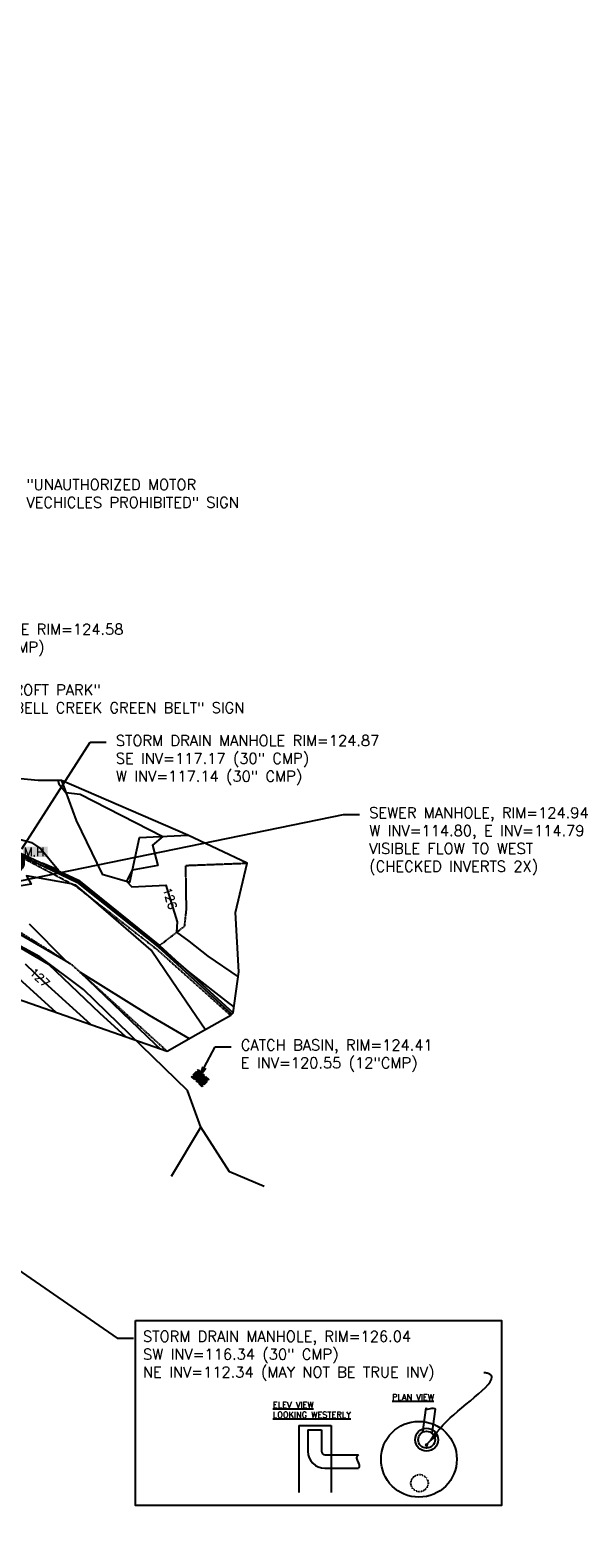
# Model space of a CAD drawing. Header units: feet. Extents: x 351431 to 355879, y 310968 to 329728.
# Tile 185 of 256: x 353644 to 353898, y 324004 to 324708. Entities that reach past the tile are written whole.
import ezdxf

# ---------------------------------------------------------------- set-up
doc = ezdxf.new("R2010")
doc.units = ezdxf.units.FT
doc.header["$MEASUREMENT"] = 0
doc.linetypes.add('D25', pattern=[0.375, 0.25, -0.125])
doc.linetypes.add('DASHED2', pattern=[0.375, 0.25, -0.125])
for name, color, linetype in [('ELTCH-EG1', 253, 'Continuous'), ('ELTCN-EG1', 251, 'Continuous'), ('ELTNB-EG1', 55, 'Continuous'), ('ELTT', 3, 'Continuous'), ('ELUG', 153, 'EGASRT'), ('ELYCB-BACK', 5, 'Continuous'), ('ELYCB-FL', 2, 'Continuous'), ('ELYSP', 1, 'D25'), ('ESMask', 155, 'Continuous'), ('ESUD', 5, 'Continuous'), ('ETFS', 6, 'Continuous'), ('ETIS', 2, 'Continuous'), ('ETTC', 252, 'Continuous'), ('ETUD', 4, 'Continuous'), ('ETUS', 2, 'Continuous')]:
    doc.layers.add(name, color=color, linetype=linetype)
doc.styles.add('ANNO-TOPO', font='simplex.shx')
doc.styles.add('L100', font='simplex', dxfattribs={"height": 5})
doc.styles.add('L80', font='simplex', dxfattribs={"height": 4})
doc.styles.add('ROMANSM', font='romansm.shx')
doc.linetypes.add('EGASRT', pattern='A,0.15,-0.07,0.15,-0.04,["G",ROMANSM,S=0.08,R=0,X=-0.005,Y=-0.04],-0.12,0.15,-0.07,0.15,-0.04,[")",ROMANSM,S=0.08,R=0,X=-0.09,Y=-0.04],-0.075', length=1.015)
doc.dimstyles.get("Standard").update_dxf_attribs({"dimscale": 100, "dimtxt": 0.18, "dimasz": 0.12, "dimexe": 0.09, "dimexo": 0.06, "dimgap": 0.09, "dimtad": 0, "dimtih": 1, "dimtoh": 1, "dimdec": 4, "dimzin": 0, "dimdsep": 46, "dimtxsty": 'L80', "dimcen": 0.09, "dimclrd": 256, "dimclre": 256, "dimadec": 5, "dimazin": 0, "dimtfac": 1, "dimtdec": 4, "dimtofl": 0, "dimtmove": 0, "dimatfit": 3, "dimfxl": 1, "dimtolj": 1, "dimtzin": 0, "dimarcsym": 0})

# ---------------------------------------------------------------- blocks, each defined once
blk = doc.blocks.new('ESUDCI')
for p, q in [((-0.068, 0.083), (-0.068, 0.091)), ((-0.068, 0.091), (-0.026, 0.091)), ((-0.068, 0.024), (-0.068, 0.067)), ((-0.06, 0.06), (-0.068, 0.06)), ((-0.063, 0.03), (-0.068, 0.03)), ((-0.068, 0), (-0.068, 0.008)), ((-0.026, 0), (-0.068, 0)), ((-0.026, 0.03), (-0.05, 0.03)), ((-0.023, 0.06), (-0.047, 0.06)), ((0.01, 0.03), (-0.013, 0.03)), ((-0.01, 0.091), (0.01, 0.091)), ((0.013, 0.06), (-0.01, 0.06)), ((0.01, 0), (-0.01, 0)), ((0.047, 0.03), (0.023, 0.03)), ((0.026, 0.091), (0.068, 0.091)), ((0.05, 0.06), (0.026, 0.06)), ((0.068, 0.03), (0.06, 0.03)), ((0.068, 0.06), (0.063, 0.06)), ((0.068, 0.091), (0.068, 0.083)), ((0.068, 0.067), (0.068, 0.024)), ((0.068, 0.008), (0.068, 0)), ((0.068, 0), (0.026, 0))]:
    blk.add_line(p, q)
at = {"layer": 'ESMask'}
blk.add_solid([(-0.068, 0), (-0.068, 0.091), (0.068, 0), (0.068, 0.091)], dxfattribs=at)
blk = doc.blocks.new('ESUMHOLE')
at = {"ltscale": 0.5}
for radius in [0.1, 0.057]:
    blk.add_circle((0, 0), radius, dxfattribs=at)
at = {"layer": 'ESMask', "const_width": 0.1}
blk.add_lwpolyline([(-0.05, 0, 1), (0.05, 0, 1)], format="xyb", close=True, dxfattribs=at)
at = {"layer": 'ESMask', "color": 155}
blk.add_solid([(0.09, 0.05), (0.09, 0.145), (0.321, 0.05), (0.321, 0.145)], dxfattribs=at)
at = {"style": 'L80'}
blk.add_text('M.H.', height=0.08, dxfattribs=at).set_placement((0.097, 0.057))

msp = doc.modelspace()

# ---------------------------------------------------------------- linework, layer by layer
at = {"layer": 'ELTCH-EG1', "elevation": 125, "flags": 128}
msp.add_lwpolyline([(353704.49, 324232.39), (353702.52, 324234.18), (353667.21, 324268.08), (353699.36, 324248.13), (353718.1, 324237.19)], dxfattribs=at)
at = {"layer": 'ELTT', "flags": 128}
msp.add_lwpolyline([(353658.46, 324357.63), (353665.32, 324338.97), (353677.41, 324313.89), (353690.29, 324310.18), (353694.8, 324331.08), (353717.46, 324332.05)], dxfattribs=at)
at = {"layer": 'ELUG', "flags": 128}
for points in [[(353753.12, 324168.09), (353736.9, 324174.99), (353723.47, 324195.78), (353717.25, 324212.93), (353668.78, 324259.99), (353648.37, 324275.35), (353626.72, 324286.99), (353604.6, 324293.13), (353556.7, 324301.79), (353501.65, 324303.85), (353452.29, 324301.04), (353428.75, 324333.99), (353418, 324362)], [(353709.86, 324172.84), (353723.47, 324195.78)]]:
    msp.add_lwpolyline(points, dxfattribs=at)
at = {"layer": 'ELYCB-BACK', "flags": 128}
msp.add_lwpolyline([(353616.11, 324332.18), (353632.34, 324327), (353666.41, 324311.09), (353704.22, 324280.62), (353738.6, 324249.22)], dxfattribs=at)
at = {"layer": 'ELYCB-FL', "flags": 128}
msp.add_lwpolyline([(353615.9, 324331.06), (353632.15, 324326.25), (353665.6, 324310.19), (353703.58, 324279.95), (353738.01, 324248.57)], dxfattribs=at)
at = {"layer": 'ELYSP', "flags": 128}
for points in [[(353272.95, 325152.96), (353219.97, 325153.34), (353169.57, 325153.55, -0.376825), (353124.11, 325191.52), (353120.74, 325211.09), (353111.32, 325264.47), (353102.69, 325315.94), (353094.98, 325362, -0.032093), (353092.56, 325389.37), (353092.45, 325413.39), (353092.03, 325468.16), (353091.8, 325518.76), (353091.59, 325568.94), (353091.27, 325619.53), (353090.97, 325684.29), (353090.69, 325732.05), (353090.38, 325782.2), (353090.21, 325828.91), (353089.86, 325881.42), (353089.49, 325930.95), (353089.22, 325979.93), (353089.01, 326030.11), (353088.56, 326081.64), (353088.3, 326133.54), (353088.04, 326177.19), (353087.74, 326218.6), (353087.56, 326251.03), (353087.38, 326253.61), (353087.11, 326256.31), (353086.91, 326257.87), (353086.66, 326259.51), (353086.36, 326261.17), (353086, 326262.83), (353085.58, 326264.44), (353085.1, 326265.95), (353084.54, 326267.32), (353084.09, 326268.23), (353083.61, 326269.08), (353083.1, 326269.87), (353082.56, 326270.62), (353081.98, 326271.32), (353081.37, 326271.98), (353080.72, 326272.61), (353080.04, 326273.21), (353079.32, 326273.79), (353078.57, 326274.36), (353076.95, 326275.45), (353076.09, 326275.99), (353075.3, 326276.45), (353074.52, 326276.86), (353073.74, 326277.23), (353072.97, 326277.54), (353072.2, 326277.82), (353071.42, 326278.06), (353070.64, 326278.27), (353069.84, 326278.44), (353068.19, 326278.72), (353066.45, 326278.92), (353065.53, 326279.01), (353063.36, 326279.16), (353061.33, 326279.21), (353059.37, 326279.16), (353058.4, 326279.1), (353057.43, 326279), (353056.46, 326278.87), (353055.47, 326278.71), (353053.42, 326278.29), (353052.34, 326278.03), (353051.29, 326277.75), (353050.29, 326277.44), (353049.33, 326277.12), (353048.41, 326276.78), (353047.51, 326276.42), (353045.78, 326275.62), (353044.07, 326274.72), (353042.34, 326273.72), (353040.52, 326272.59), (353038.94, 326271.54), (353037.51, 326270.49), (353036.19, 326269.41), (353034.94, 326268.28), (353033.7, 326267.06), (353031.78, 326265.03), (353030.91, 326264.03), (353030.16, 326263.06), (353029.49, 326262.08), (353028.87, 326261.08), (353028.29, 326260.02), (353027.41, 326258.28), (353026.72, 326256.8), (353026.12, 326255.39), (353025.58, 326254.03), (353025.09, 326252.66), (353024.64, 326251.23), (353023.99, 326248.91), (353023.61, 326247.2), (353023.27, 326245.31), (353022.99, 326243.43), (353022.52, 326239.59), (353022.11, 326233.06), (353022.11, 326187.49), (353022.01, 326176.58), (353020.84, 326143.82), (353017.37, 326085.64), (353016.86, 326077.92), (353015.74, 326059.97), (353015.16, 326049.61), (353014.67, 326039.64), (353014.48, 326035.1), (353014.19, 326027.05), (353013.97, 326019.54), (353013.81, 326012.32), (353013.69, 326005.16), (353013.62, 325997.82), (353013.58, 325985.95), (353013.59, 325978.06), (353013.64, 325970.7), (353013.74, 325963.64), (353013.88, 325956.63), (353014.06, 325949.45), (353014.4, 325937.84), (353014.67, 325930.65), (353015.04, 325922.78), (353015.81, 325908.04), (353016.33, 325899.2), (353019.69, 325851.5), (353023.23, 325802.32), (353026.68, 325754.65), (353030.15, 325706), (353033.41, 325658.17), (353037.01, 325608.95), (353040.4, 325561.45), (353042.91, 325535.16, 0.019462), (353061.1, 325414.39), (353062.36, 325408.69), (353066.36, 325398.83), (353067.6, 325399.45), (353068.03, 325389.12), (353074.65, 325351.4), (353083.98, 325302.13), (353092.92, 325254.03), (353101.88, 325205.05), (353111.6, 325155.23), (353116.49, 325135.36), (353124.98, 325109.47), (353131.32, 325088.61), (353135.55, 325053.36), (353139.71, 325031.52), (353135.87, 325030.8), (353136.94, 325024.42), (353143.89, 324987.19), (353149.4, 324957.62), (353151.1, 324948.04), (353155.07, 324948.57), (353164.89, 324900.22), (353171.6, 324868.47), (353179.21, 324822.85), (353182.6, 324799.05), (353188.74, 324752.1), (353194.19, 324706.13), (353202.77, 324660.04), (353211.35, 324613.47), (353219.83, 324567.66), (353229.09, 324516.78), (353238.16, 324466.07), (353247.13, 324416.94), (353256.74, 324365.33), (353264.81, 324348.73), (353281.74, 324336.34), (353301.61, 324329.39), (353315.74, 324328.16), (353325.56, 324327.36), (353373.13, 324327.64), (353419.8, 324328.34), (353465.96, 324329.39), (353510.93, 324331.48), (353556.13, 324333.23), (353605.22, 324330.83), (353631.76, 324326.11), (353664.99, 324308.46), (353702.61, 324279.12), (353737.46, 324247.99)], [(353545.65, 323400.29), (353505.1, 323393.84), (353473.86, 323388.85), (353448.2, 323384.88), (353443.58, 323384.16), (353441.87, 323383.93), (353433, 323383.71), (353428.19, 323386.88), (353422.88, 323395.03), (353412.6, 323457.73), (353404.87, 323505.22), (353396.95, 323553.85), (353389.3, 323602.93), (353381.33, 323650.15), (353373.49, 323698.69), (353365.62, 323747.43), (353357.89, 323795.86), (353349.76, 323845.2), (353342.04, 323892.81), (353334.32, 323940.21), (353326.11, 323988.22), (353317.87, 324035.32), (353309.12, 324082.16), (353300.51, 324128.42), (353291.68, 324176.45), (353283.02, 324222.74), (353274.27, 324268.67, -0.336737), (353316.23, 324305.4), (353324.78, 324305.57), (353372.2, 324306.01), (353419, 324306.14), (353465.14, 324305.84), (353510.49, 324304.66), (353552.66, 324305.15), (353599.16, 324300.12), (353599.64, 324300.13), (353635.15, 324289.34), (353663.16, 324271.76), (353707.72, 324231.26)]]:
    msp.add_lwpolyline(points, format="xyb", dxfattribs=at)
msp.add_lwpolyline([(353704.22, 324280.62), (353715.95, 324289.64), (353716.8, 324297.42), (353716.5, 324317.98), (353745.12, 324319.07)], dxfattribs=at)
at = {"layer": 'ETUD', "linetype": 'ByBlock', "lineweight": -2}
for p, q in [((353671.83, 324375.47), (353679.33, 324375.47)), ((353730.17, 324233.31), (353737.67, 324233.31)), ((353684.51, 324097.26), (353692.01, 324097.26))]:
    msp.add_line(p, q, dxfattribs=at)
at = {"layer": 'ETUD'}
for p, q in [((353827.12, 324053.34), (353828.67, 324064.69)), ((353831.57, 324052.73), (353833.12, 324064.08)), ((353769.31, 324056.54), (353784.3, 324056.54)), ((353769.31, 324056.54), (353769.31, 324025.25)), ((353773.49, 324054.47), (353773.49, 324044.42)), ((353773.49, 324054.47), (353779.83, 324054.47)), ((353779.83, 324054.47), (353779.83, 324044.42)), ((353784.3, 324056.54), (353784.3, 324025.25)), ((353829.53, 324047.93), (353828.22, 324046.81)), ((353828.45, 324048.04), (353829.39, 324046.7)), ((353781.41, 324042.83), (353797.04, 324042.83)), ((353781.41, 324036.5), (353797.04, 324036.5))]:
    msp.add_line(p, q, dxfattribs=at)
at = {"layer": 'ETUD', "linetype": 'ByBlock', "lineweight": -2}
for points in [[(353639.98, 324325.76), (353671.83, 324375.47)], [(353725.13, 324223.65), (353730.17, 324233.31)]]:
    msp.add_lwpolyline(points, dxfattribs=at)
at = {"layer": 'ETUD'}
msp.add_lwpolyline([(353693, 324105.54), (353863.81, 324105.54), (353863.81, 324019.04), (353693, 324019.04)], close=True, dxfattribs=at)
for points in [[(353828.67, 324064.69), (353829.06, 324064.29), (353829.56, 324064.16), (353830.15, 324064.22), (353830.77, 324064.36), (353831.42, 324064.51), (353832.05, 324064.58), (353832.62, 324064.46), (353833.12, 324064.08)], [(353797.04, 324042.83), (353796.39, 324042.01), (353796.24, 324041.18), (353796.42, 324040.34), (353796.8, 324039.51), (353797.2, 324038.71), (353797.48, 324037.93), (353797.48, 324037.19), (353797.04, 324036.5)]]:
    msp.add_lwpolyline(points, dxfattribs=at)
for centre, radius in [((353825.32, 324040.71), 17.7), ((353828.91, 324049.83), 5.34), ((353828.91, 324049.83), 3.93)]:
    msp.add_circle(centre, radius, dxfattribs=at)
at = {"layer": 'ETUD', "linetype": 'DASHED2', "ltscale": 0.2}
msp.add_circle((353825.59, 324029.54), 4.01, dxfattribs=at)
at = {"layer": 'ETUD'}
for radius in [7.92, 1.58]:
    msp.add_arc((353781.41, 324044.42), radius, 180, 270, dxfattribs=at)
msp.add_solid([(353726.24, 324223.07), (353721.67, 324216.99), (353724.03, 324224.22)], dxfattribs=at)
at = {"layer": 'ETUS', "linetype": 'ByBlock', "lineweight": -2}
msp.add_line((353790.11, 324341.72), (353797.61, 324341.72), dxfattribs=at)
msp.add_lwpolyline([(353639.1, 324310.85), (353790.11, 324341.72)], dxfattribs=at)

# ---------------------------------------------------------------- block references
at = {"layer": 'ESUD', "xscale": 50, "yscale": 50, "zscale": 50}
msp.add_blockref('ESUMHOLE', (353635.94, 324319.45), dxfattribs=at)
at = {"layer": 'ESUD', "xscale": 49.99999999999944, "yscale": 49.99999999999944, "zscale": 49.99999999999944, "rotation": 317.0359196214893}
msp.add_blockref('ESUDCI', (353721.67, 324216.99), dxfattribs=at)

# ---------------------------------------------------------------- texts
at = {"layer": 'ETFS', "insert": (353642.04, 324498.3), "char_height": 5, "attachment_point": 1, "style": 'ANNO-TOPO'}
msp.add_mtext('"UNAUTHORIZED MOTOR \\PVECHICLES PROHIBITED" SIGN', dxfattribs=at)
at = {"layer": 'ETIS', "insert": (353615.03, 324402.42), "char_height": 5, "attachment_point": 1, "style": 'ANNO-TOPO'}
msp.add_mtext('"BANCROFT PARK"\\P"CAMPBELL CREEK GREEN BELT" SIGN', dxfattribs=at)
at = {"layer": 'ETUD', "attachment_point": 1, "style": 'ANNO-TOPO'}
for s, insert, char_height in [('STORM DRAIN MANHOLE RIM=124.58\\PS INV=116.43 (30" CMP)', (353564.37, 324430.75), 5), ('STORM DRAIN MANHOLE RIM=124.87\\PSE INV=117.17 (30" CMP)\\PW INV=117.14 (30" CMP)', (353683.83, 324378.8), 5), ('CATCH BASIN, RIM=124.41\\PE INV=120.55 (12"CMP)', (353742.17, 324236.64), 5), ('STORM DRAIN MANHOLE, RIM=126.04\\PSW INV=116.34 (30" CMP)\\PNE INV=112.34 (MAY NOT BE TRUE INV)', (353696.51, 324100.6), 5), ('{\\LELEV VIEW\\PLOOKING WESTERLY}', (353757.14, 324067.55), 2.8), ('{\\LPLAN VIEW}', (353812.76, 324071.14), 2.8)]:
    msp.add_mtext(s, dxfattribs=dict(at, insert=insert, char_height=char_height))
at = {"layer": 'ETUS', "insert": (353802.11, 324345.06), "char_height": 5, "attachment_point": 1, "style": 'ANNO-TOPO'}
msp.add_mtext('SEWER MANHOLE, RIM=124.94\\PW INV=114.80, E INV=114.79\\PVISIBLE FLOW TO WEST\\P(CHECKED INVERTS 2X)', dxfattribs=at)

# ---------------------------------------------------------------- leaders
at = {"layer": 'ETUD', "path_type": 1}
msp.add_leader([(353828.9, 324047.39), (353839.93, 324060), (353857.22, 324080.86), (353855.56, 324081.09)], dimstyle='Standard', override={"dimscale": 50, "dimasz": 0.14, "dimexo": 0.0625, "dimpost": "'", "dimtxsty": 'L100'}, dxfattribs=at)

# ---------------------------------------------------------------- next in the draw order: texts
at = {"layer": 'ETTC', "char_height": 4, "attachment_point": 5, "style": 'L80', "bg_fill": 3, "box_fill_scale": 1.2, "bg_fill_color": 256}
for s, insert, rotation, bg_fill_transparency in [('{126}', (353709.06, 324302.57, 126), 287.40385, 197), ('{127}', (353648.27, 324265.54, 127), 316.17139, 202)]:
    msp.add_mtext(s, dxfattribs=dict(at, insert=insert, rotation=rotation, bg_fill_transparency=bg_fill_transparency))

# ---------------------------------------------------------------- next in the draw order: linework, layer by layer
at = {"layer": 'ELTCH-EG1', "elevation": 125, "flags": 128}
for points in [[(353635.86, 324330.96), (353644.46, 324328.74), (353648.82, 324325.71), (353657.06, 324315.79), (353649.38, 324319.04), (353665.81, 324310.43), (353692.74, 324289.03), (353703.82, 324280.19), (353712.85, 324272.44), (353717.53, 324268.47), (353736.71, 324253.44), (353738.97, 324251.91)], [(353725.54, 324241.39), (353710.16, 324263.9), (353700.35, 324278.45), (353671.26, 324303.57), (353665.08, 324308.71), (353664, 324309), (353664.24, 324308.86), (353662.94, 324309.33), (353642.04, 324313.13), (353644.29, 324309.29), (353635.96, 324307.81)], [(353643.3, 324290.72), (353660.61, 324273.36), (353635.17, 324288.08)]]:
    msp.add_lwpolyline(points, dxfattribs=at)
at = {"layer": 'ELTCN-EG1', "flags": 128}
for points, elevation in [([(353656.7, 324357.62), (353657.16, 324356.05), (353660.52, 324352.03), (353667.18, 324351.26), (353705.84, 324331.55), (353700.87, 324327.42), (353703.36, 324317.9), (353691.5, 324315.81), (353688.73, 324310.63), (353691.31, 324308.01), (353707.11, 324308.77), (353712.48, 324291.65), (353712.22, 324286.77), (353717.83, 324282.6), (353726.74, 324275.62), (353740.93, 324266.04)], 126), ([(353688.29, 324238.05), (353676.52, 324248.78), (353652.54, 324271.8), (353635.27, 324281.8)], 126), ([(353655.9, 324249.37), (353631.56, 324271.56)], 128), ([(353672.1, 324243.71), (353650.51, 324263.39), (353641.71, 324271.84)], 127)]:
    msp.add_lwpolyline(points, dxfattribs=dict(at, elevation=elevation))
at = {"layer": 'ELTNB-EG1'}
msp.add_polyline3d([(353599.55, 324269.08, 131.48), (353707.72, 324231.26, 124.8), (353722.25, 324239.57, 125.08), (353737.46, 324247.99, 124.71), (353738.01, 324248.57, 124.65), (353738.6, 324249.22, 124.81), (353741.24, 324268.3, 126.16), (353739.73, 324296.01, 126.69), (353745.12, 324319.07, 126.5), (353717.46, 324332.05, 126.2), (353658.46, 324357.63, 126.06), (353647.62, 324357.59, 125.69), (353555.32, 324366.37, 125.9)], dxfattribs=at)
at = {"layer": 'ETUD', "linetype": 'ByBlock', "lineweight": -2}
msp.add_lwpolyline([(353415.67, 324282.9), (353684.51, 324097.26)], dxfattribs=at)

doc.saveas('drawing.dxf')
